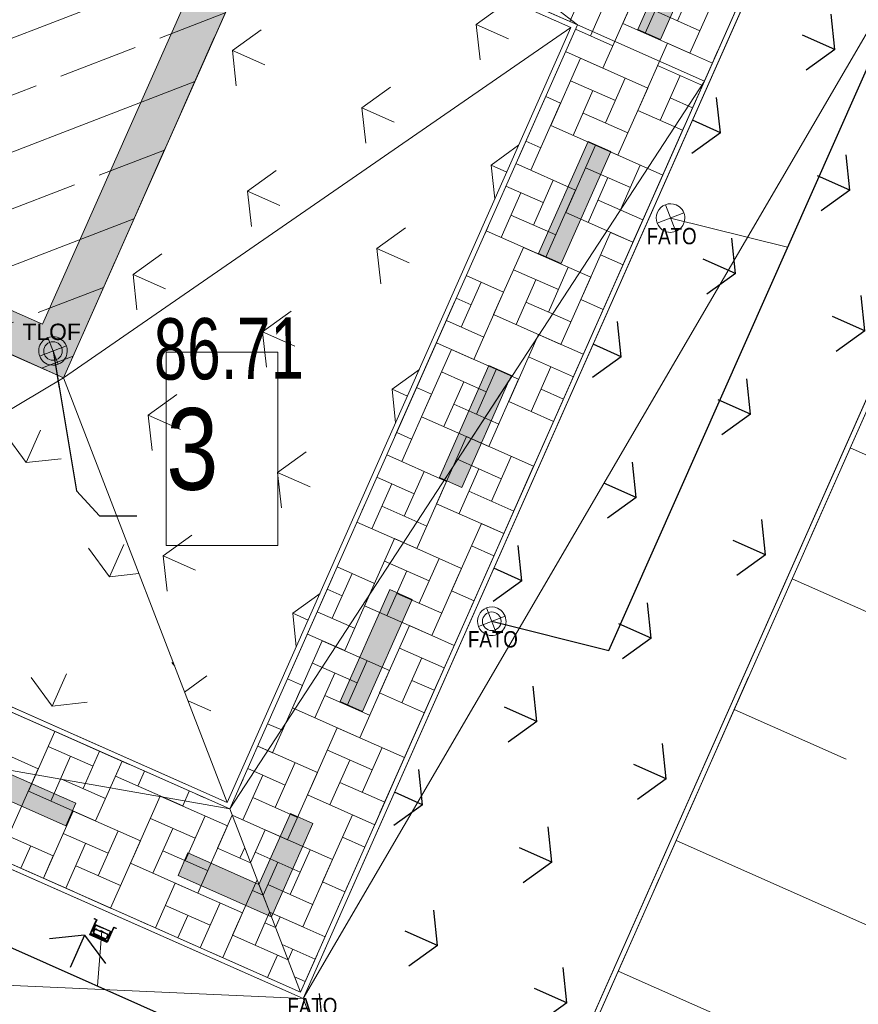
# Model space of a CAD drawing. Header units: metres. Extents: x 7446797 to 7447602, y 5789497 to 5790002.
# Tile 30 of 66: x 7447259 to 7447269, y 5789820 to 5789832. Entities that reach past the tile are written whole.
import ezdxf
from ezdxf.xclip import XClip

# ---------------------------------------------------------------- set-up
doc = ezdxf.new("R2010")
doc.units = ezdxf.units.M
doc.header["$MEASUREMENT"] = 0
doc.header["$XCLIPFRAME"] = 0
doc.linetypes.add('2_KTCR02', pattern=[1.5, 1, -0.5])
doc.linetypes.add('Kropki i Kreski', pattern=[3.6, 1.8, -0.9000000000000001, 0, -0.8999999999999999])
doc.layers.add('130-Z Teren', color=7, linetype='Continuous')
doc.layers.add('700-L Mapa 1_500 dwg', color=7, linetype='Continuous')
for name, color, linetype, lineweight in [('130-Z Teren1', 7, 'Continuous', 13), ('130-Z Teren114', 113, 'Continuous', 25), ('130-Z Teren21', 37, 'Continuous', 5), ('130-Z Teren252', 70, 'Continuous', 13), ('130-Z Teren69', 41, 'Continuous', 13), ('130-Z Teren93', 254, 'Continuous', 13), ('130-Z Teren94', 9, 'Continuous', 13), ('310-W Oświetlenie1', 7, 'Continuous', 13), ('310-W Oświetlenie85', 1, 'Continuous', 25), ('450-K Belki21', 37, 'Continuous', 5), ('450-K Belki69', 41, 'Continuous', 13), ('708-L Opisy sytuacji 1_500 do legendy11', 7, 'Continuous', 13), ('708-L Opisy sytuacji 1_500 do legendy85', 1, 'Continuous', 25), ('720-L Oznakowanie lądowiska1', 7, 'Continuous', 13), ('720-L Oznakowanie lądowiska253', 2, 'Continuous', 13), ('720-L Oznakowanie lądowiska91', 255, 'Continuous', 13), ('720-L Oznakowanie lądowiska94', 9, 'Continuous', 13), ('810-G Ogólne2', 4, 'Continuous', 20), ('ex_02_DXF_MZ_9_KTCR_D_L_17', 9, 'Continuous', 18), ('ex_02_DXF_MZ_9_RTPW_T_17', 9, 'Continuous', 18)]:
    doc.layers.add(name, color=color, linetype=linetype, lineweight=lineweight)
doc.styles.add('STYL_AUTOMATYCZNY_1', font='Arial.ttf', dxfattribs={"width": 0.7})
doc.styles.add('STYL_AUTOMATYCZNY_3', font='Arial Narrow.ttf')
doc.styles.add('STYL_AUTOMATYCZNY_4', font='Arial.ttf')
doc.dimstyles.new('STYL_AUTOMATYCZNY__3', dxfattribs={"dimtxt": 0.18, "dimasz": 0.456, "dimexe": 0.18, "dimexo": 0.0625, "dimgap": 0, "dimtad": 0, "dimtih": 1, "dimtoh": 1, "dimdec": 4, "dimzin": 0, "dimdsep": 46, "dimcen": 0.09, "dimadec": 0, "dimazin": 0, "dimtfac": 1, "dimtdec": 4, "dimtmove": 0, "dimatfit": 3, "dimldrblk": 'ARROWHEAD_1', "dimfxl": 1, "dimtolj": 1, "dimtzin": 0, "dimarcsym": 0})

# ---------------------------------------------------------------- blocks, each defined once
blk = doc.blocks.new('Rysunek_1_9', base_point=(7447199.999970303, 5789749.99999933, -0.8674))
at = {"layer": 'ex_02_DXF_MZ_9_KTCR_D_L_17', "color": 9, "linetype": '2_KTCR02', "lineweight": 18}
for p, q in [((7447265.513352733, 5789841.60130061, -0.8674), (7447259.409699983, 5789827.8271, -0.8674)), ((7447259.409699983, 5789827.8271, -0.8674), (7447256.779970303, 5789829.00999933, -0.8674))]:
    blk.add_line(p, q, dxfattribs=at)
at = {"layer": 'ex_02_DXF_MZ_9_RTPW_T_17', "color": 9, "linetype": 'Continuous', "lineweight": 18, "insert": (7447260.519936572, 5789827.795209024, -0.8674), "char_height": 0.75, "attachment_point": 7, "rotation": 0.4030531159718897, "style": 'STYL_AUTOMATYCZNY_1'}
blk.add_mtext('\\A1;{\\pql;\\fArial|b0|i0|c238|p0;\\W0.700000;86.71}', dxfattribs=at)
blk = doc.blocks.new('*X3', base_point=(7447251.909700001, 5789835.3271, -0.8674))
at = {"layer": '130-Z Teren93', "color": 254, "linetype": 'Continuous', "lineweight": 13}
for p, q in [((7447259.304920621, 5789823.498405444, -0.8674), (7447258.98081769, 5789822.766997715, -0.8674)), ((7447258.279522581, 5789823.405891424, -0.8674), (7447259.102356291, 5789823.04127562, -0.8674)), ((7447259.7724507, 5789823.07247632, -0.8674), (7447259.223894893, 5789823.315553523, -0.8674)), ((7447259.853476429, 5789823.255328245, -0.8674), (7447259.650912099, 5789822.798198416, -0.8674)), ((7447259.255095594, 5789822.645459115, -0.8674), (7447259.498172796, 5789823.194014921, -0.8674)), ((7447260.127754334, 5789823.133789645, -0.8674), (7447259.803651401, 5789822.402381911, -0.8674)), ((7447260.127754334, 5789823.133789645, -0.8674), (7447260.046728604, 5789822.950937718, -0.8674)), ((7447259.102356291, 5789823.04127562, -0.8674), (7447258.737740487, 5789822.218441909, -0.8674)), ((7447260.321006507, 5789822.829399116, -0.8674), (7447260.402032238, 5789823.012251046, -0.8674)), ((7447259.376634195, 5789822.919737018, -0.8674), (7447259.925190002, 5789822.676659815, -0.8674)), ((7447260.869562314, 5789822.586321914, -0.8674), (7447260.046728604, 5789822.950937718, -0.8674)), ((7447259.803651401, 5789822.402381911, -0.8674), (7447258.98081769, 5789822.766997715, -0.8674)), ((7447260.950588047, 5789822.769173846, -0.8674), (7447260.869562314, 5789822.586321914, -0.8674)), ((7447260.595284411, 5789822.707860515, -0.8674), (7447260.230668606, 5789821.885026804, -0.8674)), ((7447260.595284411, 5789822.707860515, -0.8674), (7447261.418118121, 5789822.34324471, -0.8674)), ((7447259.529373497, 5789822.523920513, -0.8674), (7447259.164757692, 5789821.701086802, -0.8674)), ((7447259.529373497, 5789822.523920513, -0.8674), (7447260.352207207, 5789822.159304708, -0.8674)), ((7447261.022301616, 5789822.190505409, -0.8674), (7447260.473745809, 5789822.433582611, -0.8674)), ((7447261.143840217, 5789822.464783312, -0.8674), (7447260.900763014, 5789821.916227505, -0.8674)), ((7447261.475693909, 5789822.473176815, -0.8674), (7447261.296579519, 5789822.068966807, -0.8674)), ((7447258.463462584, 5789822.33998051, -0.8674), (7447259.286296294, 5789821.975364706, -0.8674)), ((7447260.504946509, 5789821.763488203, -0.8674), (7447260.748023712, 5789822.31204401, -0.8674)), ((7447261.418118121, 5789822.34324471, -0.8674), (7447261.053502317, 5789821.520411, -0.8674)), ((7447259.956390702, 5789822.006565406, -0.8674), (7447259.407834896, 5789822.24964261, -0.8674)), ((7447260.077929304, 5789822.280843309, -0.8674), (7447259.834852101, 5789821.732287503, -0.8674)), ((7447259.01201839, 5789822.096903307, -0.8674), (7447258.890479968, 5789821.822625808, -0.8674)), ((7447259.439035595, 5789821.579548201, -0.8674), (7447259.682112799, 5789822.128104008, -0.8674)), ((7447260.352207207, 5789822.159304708, -0.8674), (7447259.987591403, 5789821.336470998, -0.8674)), ((7447261.700789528, 5789821.889852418, -0.8674), (7447261.296579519, 5789822.068966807, -0.8674)), ((7447261.570857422, 5789821.947428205, -0.8674), (7447261.628433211, 5789822.07736031, -0.8674)), ((7447259.286296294, 5789821.975364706, -0.8674), (7447259.164757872, 5789821.701087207, -0.8674)), ((7447260.626485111, 5789822.037766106, -0.8674), (7447261.175040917, 5789821.794688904, -0.8674)), ((7447259.560574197, 5789821.853826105, -0.8674), (7447260.109130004, 5789821.610748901, -0.8674)), ((7447261.053502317, 5789821.520411, -0.8674), (7447260.230668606, 5789821.885026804, -0.8674)), ((7447259.987591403, 5789821.336470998, -0.8674), (7447259.164757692, 5789821.701086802, -0.8674)), ((7447260.779224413, 5789821.641949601, -0.8674), (7447260.536147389, 5789821.093394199, -0.8674)), ((7447260.779224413, 5789821.641949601, -0.8674), (7447261.602058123, 5789821.277333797, -0.8674)), ((7447261.781172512, 5789821.681543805, -0.8674), (7447261.480519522, 5789821.003055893, -0.8674)), ((7447261.853528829, 5789821.494035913, -0.8674), (7447261.723596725, 5789821.5516117, -0.8674)), ((7447261.206241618, 5789821.124594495, -0.8674), (7447260.657685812, 5789821.367671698, -0.8674)), ((7447261.32778022, 5789821.398872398, -0.8674), (7447261.084703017, 5789820.850316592, -0.8674)), ((7447260.810425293, 5789820.971855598, -0.8674), (7447260.931963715, 5789821.246133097, -0.8674)), ((7447261.602058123, 5789821.277333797, -0.8674), (7447261.358981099, 5789820.728778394, -0.8674)), ((7447261.754797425, 5789820.881517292, -0.8674), (7447261.933911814, 5789821.2857273, -0.8674)), ((7447261.876336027, 5789821.155795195, -0.8674), (7447262.006268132, 5789821.098219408, -0.8674)), ((7447262.159007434, 5789820.702402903, -0.8674), (7447261.480519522, 5789821.003055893, -0.8674)), ((7447262.029075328, 5789820.75997869, -0.8674), (7447261.907536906, 5789820.485701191, -0.8674)), ((7447262.029075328, 5789820.75997869, -0.8674), (7447262.159007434, 5789820.702402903, -0.8674))]:
    blk.add_line(p, q, dxfattribs=at)
blk = doc.blocks.new('*X5', base_point=(7447251.909700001, 5789835.3271, -0.8674))
at = {"layer": '130-Z Teren93', "color": 254, "linetype": 'Continuous', "lineweight": 13}
for p, q in [((7447266.255292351, 5789832.168067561, -0.8674), (7447266.619908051, 5789832.990901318, -0.8674)), ((7447266.925386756, 5789832.199268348, -0.8674), (7447267.168463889, 5789832.747824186, -0.8674)), ((7447265.859475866, 5789832.01532821, -0.8674), (7447266.102552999, 5789832.563884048, -0.8674)), ((7447266.772647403, 5789832.595084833, -0.8674), (7447266.52957027, 5789832.046528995, -0.8674)), ((7447267.442741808, 5789832.626285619, -0.8674), (7447267.078126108, 5789831.803451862, -0.8674)), ((7447266.376830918, 5789832.44234548, -0.8674), (7447266.012215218, 5789831.619511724, -0.8674)), ((7447265.706736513, 5789832.411144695, -0.8674), (7447265.608647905, 5789832.18978665, -0.8674)), ((7447267.199664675, 5789832.077729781, -0.8674), (7447266.651108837, 5789832.320806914, -0.8674)), ((7447266.133753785, 5789831.893789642, -0.8674), (7447265.676624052, 5789832.096353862, -0.8674)), ((7447267.078126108, 5789831.803451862, -0.8674), (7447266.255292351, 5789832.168067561, -0.8674)), ((7447266.012215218, 5789831.619511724, -0.8674), (7447265.555085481, 5789831.822075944, -0.8674)), ((7447266.439232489, 5789831.102156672, -0.8674), (7447266.803848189, 5789831.924990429, -0.8674)), ((7447267.35240565, 5789831.681912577, -0.8674), (7447266.803848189, 5789831.924990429, -0.8674)), ((7447265.373321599, 5789830.918216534, -0.8674), (7447265.7379373, 5789831.741050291, -0.8674)), ((7447266.560771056, 5789831.376434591, -0.8674), (7447265.7379373, 5789831.741050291, -0.8674)), ((7447266.682309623, 5789831.65071251, -0.8674), (7447267.230865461, 5789831.407635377, -0.8674)), ((7447265.616398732, 5789831.466772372, -0.8674), (7447266.16495457, 5789831.223695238, -0.8674)), ((7447266.043416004, 5789830.949417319, -0.8674), (7447266.286493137, 5789831.497973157, -0.8674)), ((7447266.956587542, 5789831.529173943, -0.8674), (7447266.713510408, 5789830.980618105, -0.8674)), ((7447265.890676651, 5789831.345233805, -0.8674), (7447265.647599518, 5789830.796677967, -0.8674)), ((7447266.560771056, 5789831.376434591, -0.8674), (7447266.196155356, 5789830.553600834, -0.8674)), ((7447265.494860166, 5789831.192494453, -0.8674), (7447265.312008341, 5789831.27352011, -0.8674)), ((7447267.109328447, 5789831.13335677, -0.8674), (7447266.835048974, 5789831.254896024, -0.8674)), ((7447265.494860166, 5789831.192494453, -0.8674), (7447265.130244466, 5789830.369660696, -0.8674)), ((7447266.987789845, 5789830.859078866, -0.8674), (7447266.439232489, 5789831.102156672, -0.8674)), ((7447266.317693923, 5789830.827878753, -0.8674), (7447265.769138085, 5789831.070955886, -0.8674)), ((7447266.196155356, 5789830.553600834, -0.8674), (7447265.373321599, 5789830.918216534, -0.8674)), ((7447265.251783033, 5789830.643938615, -0.8674), (7447265.0689312, 5789830.724964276, -0.8674)), ((7447265.557261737, 5789829.852305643, -0.8674), (7447265.921877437, 5789830.6751394, -0.8674)), ((7447266.744711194, 5789830.310523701, -0.8674), (7447265.921877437, 5789830.6751394, -0.8674)), ((7447265.678800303, 5789830.126583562, -0.8674), (7447264.947392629, 5789830.450686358, -0.8674)), ((7447265.130244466, 5789830.369660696, -0.8674), (7447264.947392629, 5789830.450686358, -0.8674)), ((7447265.800338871, 5789830.400861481, -0.8674), (7447266.348894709, 5789830.157784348, -0.8674)), ((7447266.227356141, 5789829.883506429, -0.8674), (7447266.470433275, 5789830.432062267, -0.8674)), ((7447265.161445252, 5789829.699566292, -0.8674), (7447265.404522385, 5789830.24812213, -0.8674)), ((7447266.07461679, 5789830.279322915, -0.8674), (7447265.831539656, 5789829.730767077, -0.8674)), ((7447266.744711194, 5789830.310523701, -0.8674), (7447266.380095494, 5789829.487689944, -0.8674)), ((7447264.825854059, 5789830.176408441, -0.8674), (7447265.282983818, 5789829.973844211, -0.8674)), ((7447265.678800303, 5789830.126583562, -0.8674), (7447265.314184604, 5789829.303749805, -0.8674)), ((7447265.008705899, 5789830.095382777, -0.8674), (7447264.765628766, 5789829.546826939, -0.8674)), ((7447266.50163406, 5789829.761967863, -0.8674), (7447265.953078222, 5789830.005044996, -0.8674)), ((7447265.435723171, 5789829.578027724, -0.8674), (7447264.887167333, 5789829.821104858, -0.8674)), ((7447266.380095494, 5789829.487689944, -0.8674), (7447265.557261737, 5789829.852305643, -0.8674)), ((7447265.314184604, 5789829.303749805, -0.8674), (7447264.582776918, 5789829.627852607, -0.8674)), ((7447265.741201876, 5789828.786394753, -0.8674), (7447266.105817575, 5789829.60922851, -0.8674)), ((7447266.380096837, 5789829.487689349, -0.8674), (7447266.105817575, 5789829.60922851, -0.8674)), ((7447264.675290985, 5789828.602454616, -0.8674), (7447265.039906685, 5789829.425288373, -0.8674)), ((7447265.862740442, 5789829.060672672, -0.8674), (7447265.039906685, 5789829.425288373, -0.8674)), ((7447265.984279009, 5789829.334950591, -0.8674), (7447266.258558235, 5789829.213411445, -0.8674)), ((7447265.345385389, 5789828.633655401, -0.8674), (7447265.588462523, 5789829.182211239, -0.8674)), ((7447264.796829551, 5789828.876732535, -0.8674), (7447264.339699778, 5789829.079296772, -0.8674)), ((7447264.918368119, 5789829.151010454, -0.8674), (7447265.466923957, 5789828.90793332, -0.8674)), ((7447265.862740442, 5789829.060672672, -0.8674), (7447265.498124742, 5789828.237838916, -0.8674)), ((7447264.2794745, 5789828.449715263, -0.8674), (7447264.522551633, 5789828.998271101, -0.8674)), ((7447265.192646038, 5789829.029471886, -0.8674), (7447264.949568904, 5789828.480916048, -0.8674)), ((7447264.218161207, 5789828.805018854, -0.8674), (7447264.401013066, 5789828.723993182, -0.8674)), ((7447264.796829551, 5789828.876732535, -0.8674), (7447264.432213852, 5789828.053898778, -0.8674)), ((7447265.619663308, 5789828.512116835, -0.8674), (7447265.07110747, 5789828.755193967, -0.8674)), ((7447266.015481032, 5789828.664855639, -0.8674), (7447265.741201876, 5789828.786394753, -0.8674)), ((7447265.498124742, 5789828.237838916, -0.8674), (7447264.675290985, 5789828.602454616, -0.8674)), ((7447264.553752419, 5789828.328176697, -0.8674), (7447264.096622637, 5789828.530740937, -0.8674)), ((7447264.859231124, 5789827.536543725, -0.8674), (7447265.223846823, 5789828.359377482, -0.8674)), ((7447265.772403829, 5789828.116299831, -0.8674), (7447265.223846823, 5789828.359377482, -0.8674)), ((7447264.432213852, 5789828.053898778, -0.8674), (7447263.975084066, 5789828.25646302, -0.8674)), ((7447263.793320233, 5789827.352603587, -0.8674), (7447264.157935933, 5789828.175437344, -0.8674)), ((7447264.98076969, 5789827.810821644, -0.8674), (7447264.157935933, 5789828.175437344, -0.8674)), ((7447265.102308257, 5789828.085099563, -0.8674), (7447265.650864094, 5789827.84202243, -0.8674)), ((7447265.376586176, 5789827.963560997, -0.8674), (7447265.133509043, 5789827.415005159, -0.8674)), ((7447264.036397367, 5789827.901159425, -0.8674), (7447264.584953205, 5789827.658082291, -0.8674)), ((7447264.463414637, 5789827.383804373, -0.8674), (7447264.706491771, 5789827.93236021, -0.8674)), ((7447264.310675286, 5789827.779620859, -0.8674), (7447264.067598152, 5789827.231065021, -0.8674)), ((7447264.98076969, 5789827.810821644, -0.8674), (7447264.61615399, 5789826.987987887, -0.8674)), ((7447263.9148588, 5789827.626881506, -0.8674), (7447263.5502431, 5789826.804047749, -0.8674)), ((7447263.9148588, 5789827.626881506, -0.8674), (7447263.732006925, 5789827.707907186, -0.8674)), ((7447265.529326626, 5789827.567744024, -0.8674), (7447265.255047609, 5789827.689283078, -0.8674)), ((7447264.737692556, 5789827.262265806, -0.8674), (7447264.189136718, 5789827.50534294, -0.8674)), ((7447265.407788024, 5789827.293466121, -0.8674), (7447264.859231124, 5789827.536543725, -0.8674)), ((7447264.61615399, 5789826.987987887, -0.8674), (7447263.793320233, 5789827.352603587, -0.8674)), ((7447263.671781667, 5789827.078325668, -0.8674), (7447263.488929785, 5789827.159351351, -0.8674)), ((7447263.977260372, 5789826.286692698, -0.8674), (7447264.341876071, 5789827.109526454, -0.8674)), ((7447265.164709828, 5789826.744910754, -0.8674), (7447264.341876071, 5789827.109526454, -0.8674)), ((7447264.098798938, 5789826.560970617, -0.8674), (7447263.367391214, 5789826.885073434, -0.8674)), ((7447263.5502431, 5789826.804047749, -0.8674), (7447263.367391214, 5789826.885073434, -0.8674)), ((7447264.647354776, 5789826.317893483, -0.8674), (7447264.890431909, 5789826.866449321, -0.8674)), ((7447264.220337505, 5789826.835248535, -0.8674), (7447264.768893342, 5789826.592171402, -0.8674)), ((7447263.581443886, 5789826.133953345, -0.8674), (7447263.824521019, 5789826.682509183, -0.8674)), ((7447264.494615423, 5789826.713709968, -0.8674), (7447264.251538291, 5789826.16515413, -0.8674)), ((7447265.164709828, 5789826.744910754, -0.8674), (7447264.800094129, 5789825.922076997, -0.8674)), ((7447263.428704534, 5789826.52976983, -0.8674), (7447263.1856274, 5789825.981213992, -0.8674)), ((7447263.245852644, 5789826.610795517, -0.8674), (7447263.702982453, 5789826.408231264, -0.8674)), ((7447264.098798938, 5789826.560970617, -0.8674), (7447263.734183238, 5789825.73813686, -0.8674)), ((7447264.921632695, 5789826.196354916, -0.8674), (7447264.373076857, 5789826.439432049, -0.8674)), ((7447264.800094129, 5789825.922076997, -0.8674), (7447263.977260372, 5789826.286692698, -0.8674)), ((7447263.855721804, 5789826.012414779, -0.8674), (7447263.307165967, 5789826.255491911, -0.8674)), ((7447263.734183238, 5789825.73813686, -0.8674), (7447263.002775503, 5789826.062239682, -0.8674)), ((7447264.161200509, 5789825.220781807, -0.8674), (7447264.52581621, 5789826.043615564, -0.8674)), ((7447264.800095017, 5789825.922076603, -0.8674), (7447264.52581621, 5789826.043615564, -0.8674)), ((7447263.09528962, 5789825.036841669, -0.8674), (7447263.459905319, 5789825.859675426, -0.8674)), ((7447264.282739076, 5789825.495059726, -0.8674), (7447263.459905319, 5789825.859675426, -0.8674)), ((7447264.404277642, 5789825.769337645, -0.8674), (7447264.678556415, 5789825.6477987, -0.8674)), ((7447263.338366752, 5789825.585397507, -0.8674), (7447263.88692259, 5789825.342320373, -0.8674)), ((7447263.765384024, 5789825.068042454, -0.8674), (7447264.008461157, 5789825.616598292, -0.8674)), ((7447262.699473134, 5789824.884102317, -0.8674), (7447262.942550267, 5789825.432658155, -0.8674)), ((7447263.216828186, 5789825.311119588, -0.8674), (7447262.759698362, 5789825.513683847, -0.8674)), ((7447263.612644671, 5789825.463858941, -0.8674), (7447263.369567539, 5789824.915303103, -0.8674)), ((7447264.282739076, 5789825.495059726, -0.8674), (7447263.918123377, 5789824.672225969, -0.8674)), ((7447263.216828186, 5789825.311119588, -0.8674), (7447262.852212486, 5789824.488285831, -0.8674)), ((7447262.638159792, 5789825.23940593, -0.8674), (7447262.821011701, 5789825.158380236, -0.8674)), ((7447264.039661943, 5789824.946503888, -0.8674), (7447263.491106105, 5789825.189581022, -0.8674)), ((7447264.435479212, 5789825.099242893, -0.8674), (7447264.161200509, 5789825.220781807, -0.8674)), ((7447262.973751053, 5789824.76256375, -0.8674), (7447262.516621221, 5789824.965128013, -0.8674)), ((7447263.918123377, 5789824.672225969, -0.8674), (7447263.09528962, 5789825.036841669, -0.8674)), ((7447263.279229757, 5789823.970930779, -0.8674), (7447263.643845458, 5789824.793764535, -0.8674)), ((7447264.192402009, 5789824.550687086, -0.8674), (7447263.643845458, 5789824.793764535, -0.8674)), ((7447262.213318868, 5789823.786990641, -0.8674), (7447262.577934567, 5789824.609824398, -0.8674)), ((7447262.852212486, 5789824.488285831, -0.8674), (7447262.395082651, 5789824.690850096, -0.8674)), ((7447263.400768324, 5789824.245208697, -0.8674), (7447262.577934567, 5789824.609824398, -0.8674)), ((7447263.52230689, 5789824.519486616, -0.8674), (7447264.070862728, 5789824.276409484, -0.8674)), ((7447262.456396, 5789824.335546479, -0.8674), (7447263.004951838, 5789824.092469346, -0.8674)), ((7447262.883413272, 5789823.818191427, -0.8674), (7447263.126490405, 5789824.366747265, -0.8674)), ((7447263.796584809, 5789824.39794805, -0.8674), (7447263.553507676, 5789823.849392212, -0.8674)), ((7447262.730673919, 5789824.214007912, -0.8674), (7447262.487596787, 5789823.665452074, -0.8674)), ((7447263.400768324, 5789824.245208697, -0.8674), (7447263.036152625, 5789823.422374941, -0.8674)), ((7447262.334857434, 5789824.06126856, -0.8674), (7447262.15200551, 5789824.142294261, -0.8674)), ((7447263.949324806, 5789824.00213128, -0.8674), (7447263.675046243, 5789824.123670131, -0.8674)), ((7447262.334857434, 5789824.06126856, -0.8674), (7447261.970241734, 5789823.238434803, -0.8674)), ((7447263.157691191, 5789823.69665286, -0.8674), (7447262.609135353, 5789823.939729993, -0.8674)), ((7447263.827786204, 5789823.727853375, -0.8674), (7447263.279229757, 5789823.970930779, -0.8674)), ((7447263.036152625, 5789823.422374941, -0.8674), (7447262.213318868, 5789823.786990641, -0.8674)), ((7447262.091780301, 5789823.512712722, -0.8674), (7447261.908928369, 5789823.593738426, -0.8674)), ((7447262.397259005, 5789822.721079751, -0.8674), (7447262.761874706, 5789823.543913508, -0.8674)), ((7447263.584708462, 5789823.179297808, -0.8674), (7447262.761874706, 5789823.543913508, -0.8674)), ((7447262.518797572, 5789822.99535767, -0.8674), (7447261.787389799, 5789823.319460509, -0.8674)), ((7447261.970241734, 5789823.238434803, -0.8674), (7447261.787389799, 5789823.319460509, -0.8674)), ((7447262.640336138, 5789823.269635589, -0.8674), (7447263.188891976, 5789823.026558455, -0.8674)), ((7447263.06735341, 5789822.752280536, -0.8674), (7447263.310430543, 5789823.300836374, -0.8674)), ((7447262.914614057, 5789823.148097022, -0.8674), (7447262.671536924, 5789822.599541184, -0.8674)), ((7447263.584708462, 5789823.179297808, -0.8674), (7447263.220092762, 5789822.356464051, -0.8674)), ((7447261.665851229, 5789823.045182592, -0.8674), (7447262.122981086, 5789822.842618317, -0.8674)), ((7447262.00144252, 5789822.568340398, -0.8674), (7447262.244519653, 5789823.116896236, -0.8674)), ((7447261.848703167, 5789822.964156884, -0.8674), (7447261.605626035, 5789822.415601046, -0.8674)), ((7447262.518797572, 5789822.99535767, -0.8674), (7447262.154181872, 5789822.172523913, -0.8674)), ((7447263.341631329, 5789822.63074197, -0.8674), (7447262.793075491, 5789822.873819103, -0.8674)), ((7447262.275720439, 5789822.446801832, -0.8674), (7447261.727164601, 5789822.689878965, -0.8674)), ((7447263.220092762, 5789822.356464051, -0.8674), (7447262.397259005, 5789822.721079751, -0.8674)), ((7447262.154181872, 5789822.172523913, -0.8674), (7447261.475693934, 5789822.473176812, -0.8674)), ((7447262.581199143, 5789821.65516886, -0.8674), (7447262.945814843, 5789822.478002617, -0.8674)), ((7447263.220093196, 5789822.356463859, -0.8674), (7447262.945814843, 5789822.478002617, -0.8674)), ((7447261.70078966, 5789821.889852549, -0.8674), (7447261.879903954, 5789822.294062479, -0.8674)), ((7447262.70273771, 5789821.929446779, -0.8674), (7447261.879903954, 5789822.294062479, -0.8674)), ((7447262.824276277, 5789822.203724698, -0.8674), (7447263.098554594, 5789822.082185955, -0.8674)), ((7447262.185382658, 5789821.502429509, -0.8674), (7447262.428459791, 5789822.050985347, -0.8674)), ((7447261.758365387, 5789822.01978456, -0.8674), (7447262.306921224, 5789821.776707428, -0.8674)), ((7447262.70273771, 5789821.929446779, -0.8674), (7447262.33812201, 5789821.106613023, -0.8674)), ((7447262.032643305, 5789821.898245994, -0.8674), (7447261.85352904, 5789821.494036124, -0.8674)), ((7447262.459660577, 5789821.380890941, -0.8674), (7447261.911104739, 5789821.623968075, -0.8674)), ((7447262.855477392, 5789821.533630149, -0.8674), (7447262.581199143, 5789821.65516886, -0.8674)), ((7447262.33812201, 5789821.106613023, -0.8674), (7447261.933912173, 5789821.285727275, -0.8674)), ((7447262.006268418, 5789821.098219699, -0.8674), (7447262.063844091, 5789821.22815159, -0.8674)), ((7447262.612400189, 5789820.985074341, -0.8674), (7447262.063844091, 5789821.22815159, -0.8674)), ((7447262.086651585, 5789820.889910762, -0.8674), (7447262.490861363, 5789820.710796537, -0.8674)), ((7447262.216583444, 5789820.832335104, -0.8674), (7447262.159007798, 5789820.702403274, -0.8674)), ((7447262.369322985, 5789820.436518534, -0.8674), (7447262.239390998, 5789820.49409425, -0.8674))]:
    blk.add_line(p, q, dxfattribs=at)
blk = doc.blocks.new('ARROWHEAD_1')
at = {"color": 0, "linetype": 'Continuous', "lineweight": 0}
blk.add_line((0, 0), (-1, 0), dxfattribs=at)
blk.add_circle((0, 0), 0.25, dxfattribs=at)

msp = doc.modelspace()

# ---------------------------------------------------------------- hatches: boundary and pattern name
at = {"layer": '130-Z Teren114', "linetype": 'Continuous', "lineweight": 25}
h = msp.add_hatch(dxfattribs=at)
h.set_pattern_fill('TRAWA', color=113, style=0, pattern_type=2)
h.set_pattern_definition([(156.1008093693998, (7447268.847982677, 5789831.848146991), (1.215386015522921, 2.742779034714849), [0.4330125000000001, -1.29904]), (156.1008093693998, (7447268.663903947, 5789833.570388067), (1.215386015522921, 2.742779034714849), [0.4330125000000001, -1.29904]), (96.10080936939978, (7447268.847982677, 5789831.848146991), (2.98300932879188, 0.3188343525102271), [0.4330125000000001, -1.29904]), (96.10080936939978, (7447267.264439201, 5789832.549850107), (2.98300932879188, 0.3188343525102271), [0.4330125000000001, -1.29904]), (216.1008093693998, (7447268.847982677, 5789831.848146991), (-1.76762331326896, 2.423944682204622), [0.4330125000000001, -1.29904]), (216.1008093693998, (7447267.264439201, 5789832.549850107), (-1.76762331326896, 2.423944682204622), [0.4330125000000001, -1.29904])])
h.paths.add_polyline_path([(7447262.342294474, 5789820.227423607), (7447264.037727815, 5789815.833790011), (7447277.479621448, 5789846.168434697), (7447273.086309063, 5789844.47359529)])
h = msp.add_hatch(dxfattribs=at)
h.set_pattern_fill('TRAWA', color=113, style=0, pattern_type=2)
h.set_pattern_definition([(246.1008076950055, (7447249.716851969, 5789824.465747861), (-2.742778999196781, 1.215386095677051), [0.4330125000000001, -1.29904]), (246.1008076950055, (7447247.994610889, 5789824.281669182), (-2.742778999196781, 1.215386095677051), [0.4330125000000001, -1.29904]), (186.1008076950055, (7447249.716851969, 5789824.465747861), (-0.3188342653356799, 2.983009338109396), [0.4330125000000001, -1.29904]), (186.1008076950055, (7447249.015148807, 5789822.882204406), (-0.3188342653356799, 2.983009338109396), [0.4330125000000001, -1.29904]), (306.1008076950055, (7447249.716851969, 5789824.465747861), (2.423944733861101, 1.767623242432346), [0.4330125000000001, -1.29904]), (306.1008076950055, (7447249.015148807, 5789822.882204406), (2.423944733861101, 1.767623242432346), [0.4330125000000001, -1.29904])])
h.paths.add_polyline_path([(7447254.528420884, 5789823.689923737), (7447253.179342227, 5789820.645438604), (7447264.037727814, 5789815.833790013), (7447262.342294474, 5789820.227423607)])
at = {"layer": '130-Z Teren252', "linetype": 'Continuous', "lineweight": 13}
h = msp.add_hatch(dxfattribs=at)
h.set_pattern_fill('TRAWA', color=70, style=0, pattern_type=2)
h.set_pattern_definition([(336.1008166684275, (7447264.27668306, 5789833.873790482), (1.215385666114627, 2.742779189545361), [0.4330125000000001, -1.29904]), (336.1008166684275, (7447264.46076201, 5789832.151549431), (1.215385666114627, 2.742779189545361), [0.4330125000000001, -1.29904]), (276.1008166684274, (7447264.27668306, 5789833.873790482), (2.98300928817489, 0.3188347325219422), [0.4330125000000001, -1.29904]), (276.1008166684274, (7447265.860226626, 5789833.172087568), (2.98300928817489, 0.3188347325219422), [0.4330125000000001, -1.29904]), (36.10081666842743, (7447264.27668306, 5789833.873790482), (-1.767623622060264, 2.423944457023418), [0.4330125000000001, -1.29904]), (36.10081666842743, (7447265.860226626, 5789833.172087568), (-1.767623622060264, 2.423944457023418), [0.4330125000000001, -1.29904])])
h.paths.add_polyline_path([(7447265.620911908, 5789832.118725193), (7447262.018727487, 5789833.71493278), (7447259.409699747, 5789827.827099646), (7447261.415676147, 5789822.628709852)])
h = msp.add_hatch(dxfattribs=at)
h.set_pattern_fill('TRAWA', color=70, style=0, pattern_type=2)
h.set_pattern_definition([(66.10080936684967, (7447251.742495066, 5789829.037045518), (-2.742779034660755, 1.215386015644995), [0.4330125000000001, -1.29904]), (66.10080936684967, (7447253.464736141, 5789829.221124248), (-2.742779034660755, 1.215386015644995), [0.4330125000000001, -1.29904]), (6.100809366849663, (7447251.742495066, 5789829.037045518), (-0.31883435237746, 2.983009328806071), [0.4330125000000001, -1.29904]), (6.100809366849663, (7447252.444198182, 5789830.620588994), (-0.31883435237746, 2.983009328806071), [0.4330125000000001, -1.29904]), (126.1008093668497, (7447251.742495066, 5789829.037045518), (2.423944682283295, 1.767623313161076), [0.4330125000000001, -1.29904]), (126.1008093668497, (7447252.444198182, 5789830.620588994), (2.423944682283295, 1.767623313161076), [0.4330125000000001, -1.29904])])
h.paths.add_polyline_path([(7447255.265754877, 5789825.353875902), (7447261.415676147, 5789822.628709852), (7447259.409699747, 5789827.827099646), (7447256.861961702, 5789828.956058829)])
at = {"layer": '130-Z Teren93', "linetype": 'Continuous', "lineweight": 13}
h = msp.add_hatch(dxfattribs=at)
h.set_pattern_fill('BETON_ZBROJONY', color=254, style=0, pattern_type=2)
h.set_pattern_definition([(21.10081458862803, (7447255.591217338, 5789837.722512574), (-0.4680130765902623, 1.212832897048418), []), (21.10081458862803, (7447255.3572108, 5789838.328929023), (-0.4680130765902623, 1.212832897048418), [0.974999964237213, -0.324999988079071])])
h.paths.add_polyline_path([(7447251.772735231, 5789847.617925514), (7447248.734269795, 5789840.760977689), (7447245.695804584, 5789833.904030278), (7447259.409700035, 5789827.827099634), (7447262.448165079, 5789834.684047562), (7447265.486630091, 5789841.54099546)])
at = {"layer": '720-L Oznakowanie lądowiska253', "linetype": 'Continuous', "lineweight": 13}
msp.add_hatch(color=2, dxfattribs=at).paths.add_polyline_path([(7447248.734269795, 5789840.760977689), (7447245.695804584, 5789833.904030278), (7447259.409700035, 5789827.827099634), (7447262.448165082, 5789834.68404756), (7447261.991035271, 5789834.886611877), (7447259.155134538, 5789828.486794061), (7447246.355498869, 5789834.158595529), (7447249.191399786, 5789840.558413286)])
at = {"layer": '720-L Oznakowanie lądowiska91', "linetype": 'Continuous', "lineweight": 13}
for points in [[(7447267.323314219, 5789833.344096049), (7447267.049036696, 5789833.465635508), (7447266.441339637, 5789832.09424844), (7447266.71561716, 5789831.97270898)], [(7447266.107920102, 5789830.601321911), (7447265.833642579, 5789830.722861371), (7447265.225945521, 5789829.351474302), (7447265.500223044, 5789829.229934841)], [(7447264.892525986, 5789827.858547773), (7447264.618248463, 5789827.980087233), (7447264.010551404, 5789826.608700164), (7447264.073696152, 5789826.580719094), (7447264.284828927, 5789826.487160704), (7447264.862700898, 5789827.791241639)], [(7447263.67713187, 5789825.115773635), (7447263.402854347, 5789825.237313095), (7447262.795157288, 5789823.865926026), (7447263.069434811, 5789823.744386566)], [(7447258.19128334, 5789823.226205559), (7447258.069743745, 5789822.95192808), (7447259.441130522, 5789822.344230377), (7447259.562670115, 5789822.618507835)], [(7447261.955354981, 5789821.230158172), (7447262.46176582, 5789822.37298277), (7447262.187487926, 5789822.494521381), (7447261.802615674, 5789821.625974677), (7447260.934068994, 5789822.010846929), (7447260.812530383, 5789821.736569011)], [(7447261.955355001, 5789821.230158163), (7447262.46176584, 5789822.372982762), (7447262.187487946, 5789822.494521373), (7447261.802615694, 5789821.625974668), (7447260.934069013, 5789822.01084692), (7447260.812530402, 5789821.736569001)]]:
    msp.add_hatch(color=8, dxfattribs=at).paths.add_polyline_path(points)

# ---------------------------------------------------------------- linework, layer by layer
at = {"layer": '130-Z Teren1', "color": 7, "linetype": 'Continuous', "lineweight": 13, "elevation": -0.8674, "flags": 128}
for points in [[(7447251.772735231, 5789847.617925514), (7447248.734269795, 5789840.760977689), (7447245.695804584, 5789833.904030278), (7447259.409700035, 5789827.827099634), (7447262.448165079, 5789834.684047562), (7447265.486630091, 5789841.54099546)], [(7447262.342294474, 5789820.227423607), (7447264.037727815, 5789815.833790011), (7447277.479621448, 5789846.168434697), (7447273.086309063, 5789844.47359529)], [(7447268.064574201, 5789833.289073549), (7447273.007146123, 5789844.443047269), (7447270.764180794, 5789843.577520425), (7447266.510330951, 5789833.977793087), (7447262.853292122, 5789835.598307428), (7447262.448165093, 5789834.684047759), (7447262.043035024, 5789833.769787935), (7447265.700074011, 5789832.149273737), (7447261.446224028, 5789822.549546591), (7447262.311747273, 5789820.3065866), (7447267.254316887, 5789831.46055426)], [(7447265.620911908, 5789832.118725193), (7447261.415676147, 5789822.628709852), (7447259.409699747, 5789827.827099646), (7447262.018727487, 5789833.71493278)], [(7447238.175291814, 5789831.001983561), (7447240.418251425, 5789831.867506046), (7447253.358072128, 5789826.133585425), (7447254.97858676, 5789829.790623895), (7447256.807106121, 5789828.980366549), (7447255.186591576, 5789825.323328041), (7447261.446224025, 5789822.549546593), (7447262.31174651, 5789820.306586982), (7447254.497873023, 5789823.769087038), (7447253.100178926, 5789820.614890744), (7447251.271660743, 5789821.425150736), (7447252.669353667, 5789824.579344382)], [(7447255.265754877, 5789825.353875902), (7447261.415676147, 5789822.628709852), (7447259.409699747, 5789827.827099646), (7447256.861961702, 5789828.956058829)], [(7447254.528420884, 5789823.689923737), (7447262.342294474, 5789820.227423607), (7447264.037727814, 5789815.833790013), (7447253.179342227, 5789820.645438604)]]:
    msp.add_lwpolyline(points, close=True, dxfattribs=at)
at = {"layer": '130-Z Teren1', "color": 7, "linetype": 'Continuous', "lineweight": 13, "elevation": -0.8674}
for points in [[(7447269.038537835, 5789826.971219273), (7447270.409927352, 5789826.363526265)], [(7447268.328496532, 5789825.36885889), (7447271.071275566, 5789824.153472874)], [(7447267.618455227, 5789823.766498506), (7447268.989844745, 5789823.158805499)], [(7447266.908413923, 5789822.164138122), (7447269.651192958, 5789820.948752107)], [(7447266.19837262, 5789820.56177774), (7447267.569762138, 5789819.954084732)]]:
    msp.add_lwpolyline(points, dxfattribs=at)
at = {"layer": '130-Z Teren21', "color": 37, "linetype": 'Continuous', "lineweight": 5}
for p, q in [((7447273.086309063, 5789844.47359529, -0.8674), (7447262.342294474, 5789820.227423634, -0.8674)), ((7447273.007145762, 5789844.443047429, -0.8674), (7447262.311746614, 5789820.306586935, -0.8674)), ((7447265.70007521, 5789832.149273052, -0.8674), (7447262.043035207, 5789833.76978836, -0.8674)), ((7447265.620911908, 5789832.118725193, -0.8674), (7447262.018727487, 5789833.71493278, -0.8674)), ((7447261.415676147, 5789822.628709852, -0.8674), (7447265.620911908, 5789832.118725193, -0.8674)), ((7447261.446224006, 5789822.549546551, -0.8674), (7447265.70007521, 5789832.149273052, -0.8674)), ((7447255.186591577, 5789825.323328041, -0.8674), (7447261.446224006, 5789822.549546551, -0.8674)), ((7447255.265754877, 5789825.353875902, -0.8674), (7447261.415676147, 5789822.628709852, -0.8674)), ((7447254.497873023, 5789823.769087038, -0.8674), (7447262.311746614, 5789820.306586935, -0.8674)), ((7447254.528420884, 5789823.689923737, -0.8674), (7447262.342294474, 5789820.227423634, -0.8674))]:
    msp.add_line(p, q, dxfattribs=at)
at = {"layer": '130-Z Teren69', "color": 41, "linetype": 'Kropki i Kreski', "lineweight": 13}
for p, q in [((7447273.007145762, 5789844.443047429, -0.8674), (7447262.311746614, 5789820.306586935, -0.8674)), ((7447265.70007521, 5789832.149273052, -0.8674), (7447262.043035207, 5789833.76978836, -0.8674)), ((7447265.70007521, 5789832.149273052, -0.8674), (7447261.446224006, 5789822.549546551, -0.8674)), ((7447255.186591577, 5789825.323328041, -0.8674), (7447261.446224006, 5789822.549546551, -0.8674)), ((7447254.497873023, 5789823.769087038, -0.8674), (7447262.311746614, 5789820.306586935, -0.8674))]:
    msp.add_line(p, q, dxfattribs=at)
at = {"layer": '130-Z Teren94', "color": 9, "linetype": 'Continuous', "lineweight": 13}
for p, q in [((7447262.342294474, 5789820.227423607, -0.8674), (7447277.479621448, 5789846.168434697, -0.8674)), ((7447262.448165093, 5789834.684047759, -0.8674), (7447265.700074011, 5789832.149273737, -0.8674)), ((7447265.620911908, 5789832.118725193, -0.8674), (7447259.409699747, 5789827.827099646, -0.8674)), ((7447265.700074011, 5789832.149273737, -0.8674), (7447267.254316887, 5789831.46055426, -0.8674)), ((7447261.446224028, 5789822.549546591, -0.8674), (7447267.254316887, 5789831.46055426, -0.8674)), ((7447255.265754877, 5789825.353875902, -0.8674), (7447259.409699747, 5789827.827099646, -0.8674)), ((7447254.497873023, 5789823.769087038, -0.8674), (7447261.446224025, 5789822.549546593, -0.8674)), ((7447253.179342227, 5789820.645438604, -0.8674), (7447262.342294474, 5789820.227423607, -0.8674))]:
    msp.add_line(p, q, dxfattribs=at)
at = {"layer": '310-W Oświetlenie1', "color": 7, "linetype": 'Continuous', "lineweight": 13}
for p, q in [((7447266.776873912, 5789829.94804036, -0.8674), (7447266.902877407, 5789829.621508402, -0.8674)), ((7447267.003141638, 5789829.847776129, -0.8674), (7447266.676609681, 5789829.721772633, -0.8674)), ((7447259.345418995, 5789827.993681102, -0.8674), (7447259.2194155, 5789828.320213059, -0.8674)), ((7447259.119151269, 5789828.093945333, -0.8674), (7447259.445683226, 5789828.219948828, -0.8674)), ((7447264.589179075, 5789825.01103808, -0.8674), (7447264.715182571, 5789824.684506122, -0.8674)), ((7447264.815446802, 5789824.910773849, -0.8674), (7447264.488914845, 5789824.784770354, -0.8674))]:
    msp.add_line(p, q, dxfattribs=at)
at = {"layer": '310-W Oświetlenie1', "color": 7, "linetype": 'Continuous', "lineweight": 13, "elevation": -0.8674, "flags": 128}
for points in [[(7447266.768978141, 5789829.624778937, -0.9999999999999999), (7447266.910773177, 5789829.944769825, -0.9999999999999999)], [(7447259.353314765, 5789828.316942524, -0.9999999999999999), (7447259.21151973, 5789827.996951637, -0.9999999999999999)], [(7447264.581283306, 5789824.687776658, -0.9999999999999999), (7447264.723078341, 5789825.007767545, -0.9999999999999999)]]:
    msp.add_lwpolyline(points, format="xyb", close=True, dxfattribs=at)
at = {"layer": '310-W Oświetlenie85', "color": 1, "linetype": 'Continuous', "lineweight": 25}
for p, q in [((7447259.787387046, 5789821.204083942, -0.8674), (7447259.788602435, 5789821.206826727, -0.8674)), ((7447259.815292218, 5789821.191718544, -0.8674), (7447259.787387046, 5789821.204083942, -0.8674)), ((7447259.788602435, 5789821.206826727, -0.8674), (7447259.819250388, 5789821.193245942, -0.8674)), ((7447259.734788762, 5789821.010045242, -0.8674), (7447259.791595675, 5789821.138242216, -0.8674)), ((7447259.746769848, 5789821.026871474, -0.8674), (7447259.793958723, 5789821.133363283, -0.8674)), ((7447259.804766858, 5789821.132405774, -0.8674), (7447259.768089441, 5789821.049635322, -0.8674)), ((7447259.771110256, 5789821.048296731, -0.8674), (7447259.806368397, 5789821.127864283, -0.8674)), ((7447259.791595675, 5789821.138242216, -0.8674), (7447259.815292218, 5789821.191718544, -0.8674)), ((7447259.791595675, 5789821.138242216, -0.8674), (7447260.003704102, 5789821.044252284, -0.8674)), ((7447259.794338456, 5789821.137026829, -0.8674), (7447259.791595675, 5789821.138242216, -0.8674)), ((7447259.793958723, 5789821.133363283, -0.8674), (7447259.803347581, 5789821.129202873, -0.8674)), ((7447259.819250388, 5789821.193245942, -0.8674), (7447259.794338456, 5789821.137026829, -0.8674)), ((7447259.806368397, 5789821.127864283, -0.8674), (7447259.896230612, 5789821.088044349, -0.8674)), ((7447259.986092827, 5789821.048224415, -0.8674), (7447259.896230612, 5789821.088044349, -0.8674)), ((7447260.00096132, 5789821.045467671, -0.8674), (7447260.025873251, 5789821.101686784, -0.8674)), ((7447260.027400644, 5789821.097728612, -0.8674), (7447260.003704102, 5789821.044252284, -0.8674)), ((7447260.025873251, 5789821.101686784, -0.8674), (7447260.056521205, 5789821.088105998, -0.8674)), ((7447260.055305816, 5789821.085363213, -0.8674), (7447260.027400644, 5789821.097728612, -0.8674)), ((7447260.056521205, 5789821.088105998, -0.8674), (7447260.055305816, 5789821.085363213, -0.8674)), ((7447259.946897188, 5789820.91605531, -0.8674), (7447259.734788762, 5789821.010045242, -0.8674)), ((7447259.738888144, 5789821.019296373, -0.8674), (7447259.950996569, 5789820.925306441, -0.8674)), ((7447259.742987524, 5789821.028547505, -0.8674), (7447259.955095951, 5789820.934557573, -0.8674)), ((7447259.768089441, 5789821.049635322, -0.8674), (7447259.771110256, 5789821.048296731, -0.8674)), ((7447259.782081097, 5789821.07106113, -0.8674), (7447259.77129678, 5789821.046724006, -0.8674)), ((7447259.77129678, 5789821.046724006, -0.8674), (7447259.778521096, 5789821.043522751, -0.8674)), ((7447259.778521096, 5789821.043522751, -0.8674), (7447259.789305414, 5789821.067859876, -0.8674)), ((7447259.780249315, 5789821.042756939, -0.8674), (7447259.791033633, 5789821.067094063, -0.8674)), ((7447259.789305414, 5789821.067859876, -0.8674), (7447259.782081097, 5789821.07106113, -0.8674)), ((7447259.853577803, 5789820.991789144, -0.8674), (7447259.787120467, 5789821.021237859, -0.8674)), ((7447259.854343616, 5789820.993517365, -0.8674), (7447259.78788628, 5789821.02296608, -0.8674)), ((7447259.810824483, 5789821.074731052, -0.8674), (7447259.877281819, 5789821.045282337, -0.8674)), ((7447259.811590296, 5789821.076459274, -0.8674), (7447259.861173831, 5789821.054487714, -0.8674)), ((7447259.853577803, 5789820.991789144, -0.8674), (7447259.92003514, 5789820.962340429, -0.8674)), ((7447259.854343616, 5789820.993517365, -0.8674), (7447259.920800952, 5789820.96406865, -0.8674)), ((7447259.864255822, 5789821.055677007, -0.8674), (7447259.866150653, 5789821.059953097, -0.8674)), ((7447259.864255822, 5789821.055677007, -0.8674), (7447259.864255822, 5789821.055677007, -0.8674)), ((7447259.866150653, 5789821.059953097, -0.8674), (7447259.880888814, 5789821.053422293, -0.8674)), ((7447259.943739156, 5789821.015833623, -0.8674), (7447259.877281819, 5789821.045282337, -0.8674)), ((7447259.895626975, 5789821.046891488, -0.8674), (7447259.880888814, 5789821.053422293, -0.8674)), ((7447259.893732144, 5789821.042615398, -0.8674), (7447259.895626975, 5789821.046891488, -0.8674)), ((7447259.893732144, 5789821.042615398, -0.8674), (7447259.893732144, 5789821.042615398, -0.8674)), ((7447259.944504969, 5789821.017561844, -0.8674), (7447259.894921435, 5789821.039533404, -0.8674)), ((7447259.940591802, 5789820.971705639, -0.8674), (7447259.95137612, 5789820.996042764, -0.8674)), ((7447259.942320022, 5789820.970939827, -0.8674), (7447259.95310434, 5789820.995276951, -0.8674)), ((7447259.949544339, 5789820.967738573, -0.8674), (7447259.942320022, 5789820.970939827, -0.8674)), ((7447260.003704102, 5789821.044252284, -0.8674), (7447259.946897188, 5789820.91605531, -0.8674)), ((7447259.960328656, 5789820.992075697, -0.8674), (7447259.949544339, 5789820.967738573, -0.8674)), ((7447259.950834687, 5789820.968656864, -0.8674), (7447259.986092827, 5789821.048224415, -0.8674)), ((7447259.953855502, 5789820.967318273, -0.8674), (7447259.950834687, 5789820.968656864, -0.8674)), ((7447259.951313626, 5789820.936233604, -0.8674), (7447259.998502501, 5789821.042725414, -0.8674)), ((7447259.95310434, 5789820.995276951, -0.8674), (7447259.960328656, 5789820.992075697, -0.8674)), ((7447259.990532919, 5789821.050088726, -0.8674), (7447259.953855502, 5789820.967318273, -0.8674)), ((7447259.998502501, 5789821.042725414, -0.8674), (7447259.989113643, 5789821.046885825, -0.8674)), ((7447260.003704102, 5789821.044252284, -0.8674), (7447260.00096132, 5789821.045467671, -0.8674))]:
    msp.add_line(p, q, dxfattribs=at)
for centre, radius, start, end in [((7447259.793963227, 5789821.03667999, -0.8674), 0.01689031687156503, 156.1007742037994, 246.1007742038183), ((7447259.793963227, 5789821.036679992, -0.8674), 0.01500002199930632, 156.1007742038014, 246.1007742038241), ((7447259.804747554, 5789821.061017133, -0.8674), 0.01689031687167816, 66.10084452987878, 156.1008445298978), ((7447259.804747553, 5789821.061017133, -0.8674), 0.01500002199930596, 66.1008445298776, 156.1008445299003), ((7447259.862120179, 5789821.056623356, -0.8674), 0.002335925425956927, 246.1008445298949, 336.1008445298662), ((7447259.895867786, 5789821.041669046, -0.8674), 0.002335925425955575, 156.1007742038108, 246.1007742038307), ((7447259.926877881, 5789820.977782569, -0.8674), 0.01689031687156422, 246.1008445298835, 336.1008445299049), ((7447259.926877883, 5789820.97778257, -0.8674), 0.01500002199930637, 246.1008445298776, 336.1008445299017), ((7447259.937662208, 5789821.002119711, -0.8674), 0.01500002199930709, 336.1007742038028, 66.10077420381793), ((7447259.937662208, 5789821.002119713, -0.8674), 0.01689031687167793, 336.1007742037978, 66.1007742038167)]:
    msp.add_arc(centre, radius, start, end, dxfattribs=at)
for p in [(7447259.778521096, 5789821.043522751, -0.8674), (7447259.780249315, 5789821.042756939, -0.8674), (7447259.810824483, 5789821.074731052, -0.8674), (7447259.811590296, 5789821.076459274, -0.8674), (7447259.940591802, 5789820.971705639, -0.8674), (7447259.942320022, 5789820.970939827, -0.8674), (7447259.943739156, 5789821.015833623, -0.8674), (7447259.944504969, 5789821.017561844, -0.8674)]:
    msp.add_point(p, dxfattribs=at)
at = {"layer": '450-K Belki21', "color": 37, "linetype": 'Continuous', "lineweight": 5}
for p, q in [((7447264.037700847, 5789815.833859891, -0.8674), (7447277.479621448, 5789846.168434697, -0.8674)), ((7447264.068248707, 5789815.75469659, -0.8674), (7447277.5587843, 5789846.198981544, -0.8674))]:
    msp.add_line(p, q, dxfattribs=at)
at = {"layer": '450-K Belki69', "color": 41, "linetype": 'Kropki i Kreski', "lineweight": 13}
msp.add_line((7447264.068248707, 5789815.75469659, -0.8674), (7447277.5587843, 5789846.198981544, -0.8674), dxfattribs=at)
at = {"layer": '708-L Opisy sytuacji 1_500 do legendy11', "color": 7, "linetype": 'Continuous', "lineweight": 13, "elevation": -0.8674}
for points in [[(7447266.839875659, 5789829.784774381), (7447268.273100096, 5789829.427480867)], [(7447259.881702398, 5789821.055258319), (7447259.826868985, 5789820.3818339)]]:
    msp.add_lwpolyline(points, dxfattribs=at)
at = {"layer": '708-L Opisy sytuacji 1_500 do legendy11', "color": 7, "linetype": 'Continuous', "lineweight": 13, "elevation": -0.8674, "flags": 128}
msp.add_lwpolyline([(7447260.669194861, 5789828.144165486), (7447262.033039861, 5789828.144165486), (7447262.033039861, 5789825.777105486), (7447260.669194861, 5789825.777105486)], close=True, dxfattribs=at)
at = {"layer": '720-L Oznakowanie lądowiska1', "color": 7, "linetype": 'Continuous', "lineweight": 13, "elevation": -0.8674, "flags": 128}
for points in [[(7447248.734269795, 5789840.760977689), (7447249.191399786, 5789840.558413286), (7447246.355498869, 5789834.158595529), (7447259.155134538, 5789828.486794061), (7447261.991035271, 5789834.886611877), (7447262.448165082, 5789834.68404756), (7447259.409700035, 5789827.827099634), (7447245.695804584, 5789833.904030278)], [(7447267.323314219, 5789833.344096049), (7447267.049036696, 5789833.465635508), (7447266.441339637, 5789832.09424844), (7447266.71561716, 5789831.97270898)], [(7447266.107920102, 5789830.601321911), (7447265.833642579, 5789830.722861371), (7447265.225945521, 5789829.351474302), (7447265.500223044, 5789829.229934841)], [(7447264.892525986, 5789827.858547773), (7447264.618248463, 5789827.980087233), (7447264.010551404, 5789826.608700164), (7447264.073696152, 5789826.580719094), (7447264.284828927, 5789826.487160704), (7447264.862700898, 5789827.791241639)], [(7447263.67713187, 5789825.115773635), (7447263.402854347, 5789825.237313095), (7447262.795157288, 5789823.865926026), (7447263.069434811, 5789823.744386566)], [(7447258.19128334, 5789823.226205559), (7447258.069743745, 5789822.95192808), (7447259.441130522, 5789822.344230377), (7447259.562670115, 5789822.618507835)], [(7447261.955354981, 5789821.230158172), (7447262.46176582, 5789822.37298277), (7447262.187487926, 5789822.494521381), (7447261.802615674, 5789821.625974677), (7447260.934068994, 5789822.010846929), (7447260.812530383, 5789821.736569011)], [(7447261.955355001, 5789821.230158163), (7447262.46176584, 5789822.372982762), (7447262.187487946, 5789822.494521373), (7447261.802615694, 5789821.625974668), (7447260.934069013, 5789822.01084692), (7447260.812530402, 5789821.736569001)]]:
    msp.add_lwpolyline(points, close=True, dxfattribs=at)
at = {"layer": '720-L Oznakowanie lądowiska94', "color": 9, "linetype": 'Continuous', "lineweight": 13}
for p, q in [((7447264.073696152, 5789826.580719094, -0.8674), (7447264.862700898, 5789827.791241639, -0.8674)), ((7447261.955354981, 5789821.230158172, -0.8674), (7447261.802615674, 5789821.625974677, -0.8674)), ((7447261.955355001, 5789821.230158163, -0.8674), (7447261.802615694, 5789821.625974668, -0.8674))]:
    msp.add_line(p, q, dxfattribs=at)
at = {"layer": '810-G Ogólne2', "color": 4, "linetype": 'Continuous', "lineweight": 20, "elevation": -0.8674}
msp.add_lwpolyline([(7447233.623401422, 5789829.245481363), (7447247.114186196, 5789859.690328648), (7447277.55903348, 5789846.199543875), (7447264.068248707, 5789815.75469659)], close=True, dxfattribs=at)

# ---------------------------------------------------------------- block references
at = {"layer": '130-Z Teren', "color": 7, "lineweight": 13}
for name in ['*X5', '*X3']:
    msp.add_blockref(name, (7447251.909700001, 5789835.3271, -0.8674), dxfattribs=at)
at = {"layer": '700-L Mapa 1_500 dwg', "color": 52, "linetype": 'Continuous', "lineweight": 25}
ref = msp.add_blockref('Rysunek_1_9', (7447199.999970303, 5789749.99999933, -0.8674), dxfattribs=at)
XClip(ref).set_block_clipping_path([(7446797.499970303, 5789497.49999933), (7447602.499970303, 5790002.49999933)])

# ---------------------------------------------------------------- texts
at = {"layer": '310-W Oświetlenie1', "color": 7, "lineweight": 13, "char_height": 0.2, "attachment_point": 6}
for s, insert, style in [('\\A1;{\\pqr;\\fArial Narrow|b0|i0|c238|p0;\\W1.000000;FATO}', (7447267.159030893, 5789829.5625371, -0.8674), 'STYL_AUTOMATYCZNY_3'), ('\\A1;{\\pqr;\\fArial|b0|i0|c238|p0;\\W1.000000;TLOF}', (7447259.622509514, 5789828.390068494, -0.8674), 'STYL_AUTOMATYCZNY_4'), ('\\A1;{\\pqr;\\fArial Narrow|b0|i0|c238|p0;\\W1.000000;FATO}', (7447264.971336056, 5789824.62553482, -0.8674), 'STYL_AUTOMATYCZNY_3'), ('\\A1;{\\pqr;\\fArial Narrow|b0|i0|c238|p0;\\W1.000000;FATO}', (7447262.762840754, 5789820.135262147, -0.8674), 'STYL_AUTOMATYCZNY_3')]:
    msp.add_mtext(s, dxfattribs=dict(at, insert=insert, style=style))
at = {"layer": '708-L Opisy sytuacji 1_500 do legendy85', "color": 1, "linetype": 'Continuous', "lineweight": 25, "insert": (7447260.669194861, 5789826.443402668, -0.8674), "char_height": 0.9999999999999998, "attachment_point": 7, "style": 'STYL_AUTOMATYCZNY_3'}
msp.add_mtext('\\A1;{\\pql;\\fArial Narrow|b0|i0|c238|p0;\\W1.000000;3}', dxfattribs=at)

# ---------------------------------------------------------------- leaders
at = {"layer": '708-L Opisy sytuacji 1_500 do legendy11', "color": 7, "linetype": 'Continuous', "lineweight": 13, "annotation_type": 0, "has_hookline": 1, "hookline_direction": 0}
for points, text_width, horizontal_direction in [([(7447264.652180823, 5789824.847772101, -0.8674), (7447266.085405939, 5789824.490478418, -0.8674), (7447273.176125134, 5789840.492211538, -0.8674)], 0.3021828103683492, (0.4051285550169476, 0.9142597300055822, 0)), ([(7447237.779474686, 5789830.849243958, -0.8674), (7447237.590825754, 5789828.532393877, -0.8674), (7447274.931516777, 5789811.98591403, -0.8674)], 0.3021828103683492, (0.9142597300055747, -0.4051285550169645, 0)), ([(7447240.362258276, 5789829.70475546, -0.8674), (7447240.307424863, 5789829.031331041, -0.8674), (7447266.676914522, 5789817.346431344, -0.8674)], 0.5675306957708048, (0.9142597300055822, -0.4051285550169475, 0))]:
    msp.add_leader(points, dimstyle='STYL_AUTOMATYCZNY__3', dxfattribs=dict(at, text_width=text_width, horizontal_direction=horizontal_direction))
at = {"layer": '708-L Opisy sytuacji 1_500 do legendy11', "color": 7, "linetype": 'Continuous', "lineweight": 13, "annotation_type": 0, "has_hookline": 1, "hookline_direction": 0, "text_width": 0.5368349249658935}
msp.add_leader([(7447259.282417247, 5789828.156947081, -0.8674), (7447259.568604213, 5789826.443402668, -0.8674), (7447259.853194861, 5789826.137105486, -0.8674), (7447260.309194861, 5789826.137105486, -0.8674)], dimstyle='STYL_AUTOMATYCZNY__3', dxfattribs=at)

doc.saveas('drawing.dxf')
